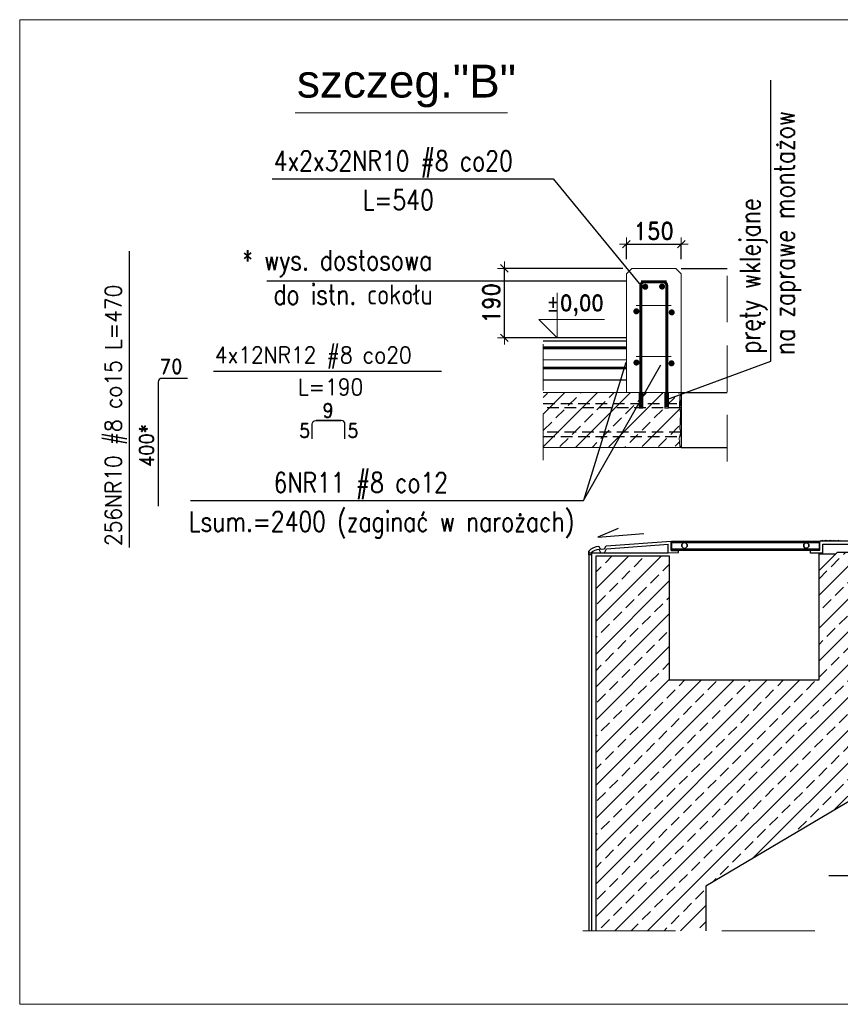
# Model space of a CAD drawing. Header units: centimetres. Extents: x -11084 to 13044, y 2736 to 15778.
# Tile 12 of 23: x 4328 to 4552, y 14913 to 15183. Entities that reach past the tile are written whole.
import ezdxf

# ---------------------------------------------------------------- set-up
doc = ezdxf.new("R2010")
doc.units = ezdxf.units.CM
for name, pattern in [('DASHED', [0.75, 0.5, -0.25]), ('HIDDEN', [9.525, 6.35, -3.175]), ('HIDDEN2', [4.7625, 3.175, -1.5875])]:
    doc.linetypes.add(name, pattern=pattern)
for name, color, linetype, lineweight in [('---Stal+widok', 2, 'Continuous', 25), ('---Stal+wym', 9, 'Continuous', 15), ('---Widok', 7, 'Continuous', 25), ('---zbrojenie', 133, 'Continuous', 25), ('_cienkie', 9, 'Continuous', 9), ('_wymiar', 3, 'Continuous', 13), ('A Detal-Izolacja żywiczna', 4, 'Continuous', 15), ('A---Posadzki', 9, 'Continuous', 9), ('K---wymiar', 13, 'Continuous', 13), ('K_opis-25', 2, 'Continuous', 13)]:
    doc.layers.add(name, color=color, linetype=linetype, lineweight=lineweight)
for name, color, linetype in [('2', 2, 'Continuous'), ('3', 3, 'Continuous'), ('A Detal-Płytki', 8, 'Continuous'), ('A Detal-Styropian', 3, 'Continuous'), ('A Detal-Sznur PE', 4, 'Continuous'), ('A- Detal-Żywica', 4, 'Continuous'), ('A---Hatch', 8, 'Continuous'), ('A---Opisy', 125, 'Continuous'), ('K-3', 3, 'Continuous'), ('K_niecki', 5, 'Continuous')]:
    doc.layers.add(name, color=color, linetype=linetype)
doc.layers.add('zzz---Unplot', color=6, linetype='Continuous', lineweight=13, plot=False)
doc.styles.add('Arial CE', font='arial.ttf')
doc.styles.add('ROMAND', font='romand.shx', dxfattribs={"width": 0.9})
doc.styles.add('WYMIARY', font='ROMANS.shx', dxfattribs={"width": 0.7})
doc.linetypes.add('BATTING', pattern='A,0.00254,-2.54,[134,LTYPESHP.SHX,S=2.54,R=0,X=-2.54,Y=0],-5.08,[134,LTYPESHP.SHX,S=2.54,R=180,X=2.54,Y=0],-2.54', length=10.16254)
doc.dimstyles.new('10', dxfattribs={"dimtxt": 24, "dimasz": 12.5, "dimexe": 5, "dimexo": 10, "dimgap": 6, "dimtad": 1, "dimdec": 0, "dimrnd": 1, "dimzin": 9, "dimdsep": 46, "dimtxsty": 'WYMIARY', "dimcen": 5, "dimdle": 10, "dimclrd": 256, "dimclre": 256, "dimclrt": 11, "dimaunit": 1, "dimazin": 0, "dimtfac": 8e-05, "dimtdec": 0, "dimtix": 1, "dimtmove": 1, "dimatfit": 3, "dimfxl": 5, "dimtolj": 1, "dimtzin": 9, "dimarcsym": 0})
doc.dimstyles.new('1do10-cm-mm', dxfattribs={"dimscale": 0.25, "dimtxt": 19, "dimasz": 0.75, "dimexe": 0, "dimexo": 10, "dimgap": 5, "dimtad": 1, "dimlfac": 10, "dimrnd": 0.5, "dimzin": 9, "dimdsep": 46, "dimtxsty": 'ROMAND', "dimblk": 'UKS', "dimcen": 15, "dimdle": 10, "dimclrd": 256, "dimclre": 256, "dimclrt": 3, "dimadec": 1, "dimazin": 0, "dimtfac": 8e-05, "dimtix": 1, "dimtmove": 2, "dimatfit": 3, "dimldrblk": 'DOTSMALL', "dimfxl": 1, "dimtolj": 1, "dimtzin": 9, "dimarcsym": 0})

# ---------------------------------------------------------------- blocks, each defined once
blk = doc.blocks.new('UKS')
at = {"color": 0}
for p, q in [((10, 0), (-10, 0)), ((0, -10), (0, 10))]:
    blk.add_line(p, q, dxfattribs=at)
at = {"color": 2}
blk.add_line((-5.5, -5.5), (5.5, 5.5), dxfattribs=at)
blk = doc.blocks.new('*D327')
at = {"layer": '---Stal+wym', "linetype": 'ByBlock', "lineweight": -2, "transparency": 16777216}
for p, q in [((4493.53, 15117.21), (4493.53, 15121.32)), ((4493.71, 15121.32), (4508.34, 15121.32)), ((4508.53, 15117.21), (4508.53, 15121.32))]:
    blk.add_line(p, q, dxfattribs=at)
at = {"layer": 'Defpoints', "color": 0, "linetype": 'ByBlock', "transparency": 16777216}
for p in [(4508.53, 15121.32), (4493.53, 15114.71), (4508.53, 15114.71)]:
    blk.add_point(p, dxfattribs=at)
at = {"layer": '---Stal+wym', "linetype": 'ByBlock', "lineweight": -2, "transparency": 16777216, "xscale": 0.1875, "yscale": 0.1875, "zscale": 0.1875, "rotation": 180}
blk.add_blockref('UKS', (4493.53, 15121.32), dxfattribs=at)
at = {"layer": '---Stal+wym', "linetype": 'ByBlock', "lineweight": -2, "transparency": 16777216, "xscale": 0.1875, "yscale": 0.1875, "zscale": 0.1875}
blk.add_blockref('UKS', (4508.53, 15121.32), dxfattribs=at)
at = {"layer": '---Stal+wym', "color": 3, "linetype": 'ByBlock', "transparency": 16777216, "insert": (4501.03, 15124.95), "char_height": 4.75, "attachment_point": 5, "style": 'ROMAND'}
blk.add_mtext('\\A1;150', dxfattribs=at)
blk = doc.blocks.new('_DotSmall')
at = {"color": 0, "const_width": 0.5}
blk.add_lwpolyline([(-0.0625, 0, 1), (0.0625, 0, 1)], format="xyb", close=True, dxfattribs=at)
blk = doc.blocks.new('*D383')
at = {"layer": '---Stal+wym', "linetype": 'ByBlock', "lineweight": -2, "transparency": 16777216}
for p, q in [((4492.53, 15114.71), (4460.16, 15114.71)), ((4460.16, 15095.9), (4460.16, 15114.53)), ((4491.03, 15095.71), (4460.16, 15095.71))]:
    blk.add_line(p, q, dxfattribs=at)
at = {"layer": 'Defpoints', "color": 0, "linetype": 'ByBlock', "transparency": 16777216}
for p in [(4460.16, 15114.71), (4495.03, 15114.71), (4493.53, 15095.71)]:
    blk.add_point(p, dxfattribs=at)
at = {"layer": '---Stal+wym', "linetype": 'ByBlock', "lineweight": -2, "transparency": 16777216, "xscale": 0.1875, "yscale": 0.1875, "zscale": 0.1875}
for p, rotation in [((4460.16, 15114.71), 90), ((4460.16, 15095.71), 270)]:
    blk.add_blockref('UKS', p, dxfattribs=dict(at, rotation=rotation))
at = {"layer": '---Stal+wym', "color": 3, "linetype": 'ByBlock', "transparency": 16777216, "insert": (4456.54, 15105.21), "char_height": 4.75, "attachment_point": 5, "rotation": 90, "style": 'ROMAND'}
blk.add_mtext('\\A1;190', dxfattribs=at)

msp = doc.modelspace()

# ---------------------------------------------------------------- hatches: boundary and pattern name
at = {"layer": 'A---Hatch'}
h = msp.add_hatch(dxfattribs=at)
h.set_pattern_fill('ANSI33', color=256, style=0)
h.set_pattern_definition([(45, (-287.5675, -199.396), (-4.490128, 4.490128), []), (45, (-283.0774, -199.396), (-4.490128, 4.490128), [3.175, -1.5875])])
h.paths.add_polyline_path([(4508.227442, 15074.869908), (4508.014141, 15075.699922), (4508.304675, 15077.701386), (4508.032944, 15079.069785), (4508.067183, 15080.713683), (4470.799577, 15080.713683), (4470.799577, 15065.713638), (4508.093396, 15066.024082), (4508.384536, 15071.913638), (4508.093396, 15072.82512), (4508.333991, 15073.93711)])
h = msp.add_hatch(dxfattribs=at)
h.set_pattern_fill('ANSI33', color=256, style=0)
h.set_pattern_definition([(45, (-45533.3864, -12100.804), (-4.49012806, 4.49012806), []), (45, (-45528.896, -12100.804), (-4.49012806, 4.49012806), [3.175, -1.5875])])
h.paths.add_polyline_path([(4585.221276, 14987.066324), (4585.221276, 15009.066242), (4571.221258, 15009.066242), (4569.221276, 15009.066288), (4569.221276, 15035.066295), (4567.221276, 15037.066295), (4551.221276, 15037.066295), (4546.221276, 15032.066295), (4546.221276, 15002.066288), (4505.221276, 15002.066288), (4505.221276, 15036.066406), (4485.221276, 15036.066405), (4485.221276, 15030.195595), (4485.221276, 15019.886295), (4485.221276, 14933.47006), (4515.221276, 14933.47006), (4515.221276, 14945.647335)])

# ---------------------------------------------------------------- linework, layer by layer
at = {"layer": '---Stal+widok', "color": 2, "linetype": 'HIDDEN2'}
for points in [[(4470.799577, 15077.713683), (4508.384536, 15077.713683), (4508.384536, 15076.513683), (4470.885504, 15076.513683)], [(4470.799577, 15068.713638), (4508.384536, 15068.713638), (4508.384536, 15069.913638), (4470.885504, 15069.913638)]]:
    msp.add_lwpolyline(points, dxfattribs=at)
at = {"layer": '---Stal+wym', "color": 2, "linetype": 'ByBlock'}
for points in [[(4493.526744, 15080.713683), (4493.526744, 15113.213886), (4495.026744, 15114.713886), (4507.026744, 15114.713886), (4508.52675, 15113.213886), (4508.526899, 15080.713683)], [(4493.526744, 15080.713683), (4493.526744, 15095.713886)], [(4508.526744, 15080.713683), (4508.526744, 15095.713886)], [(4470.799577, 15080.713683), (4508.526744, 15080.713683), (4508.526744, 15065.713638), (4470.799577, 15065.713638)], [(4508.526744, 15080.713683), (4508.166181, 15079.575446), (4508.166181, 15079.575446), (4508.032944, 15077.069785), (4508.304675, 15078.701386), (4508.014141, 15076.699922), (4508.227442, 15075.869908), (4508.333991, 15074.93711), (4508.093396, 15070.82512), (4508.093396, 15070.82512), (4508.384536, 15069.913638), (4507.965415, 15068.261472), (4507.965415, 15068.261472), (4508.093396, 15066.024082), (4508.526744, 15065.713638)]]:
    msp.add_lwpolyline(points, dxfattribs=at)
at = {"layer": '---Widok'}
for points in [[(4508.526744, 15080.713683), (4521.043456, 15080.713748)], [(4508.526744, 15080.713683), (4508.526744, 15065.713638), (4521.043456, 15065.713638)]]:
    msp.add_lwpolyline(points, dxfattribs=at)
at = {"layer": '---zbrojenie', "color": 6, "linetype": 'ByBlock'}
for points in [[(4373.4365, 15084.604217), (4366.4365, 15084.604217, 0.4142135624), (4365.4365, 15083.604217), (4365.4365, 15049.604217)], [(4407.542631, 15068.085768), (4407.542631, 15072.085768, -0.4142135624), (4408.542631, 15073.085768), (4415.432584, 15073.085768)], [(4416.542631, 15068.085768), (4416.542631, 15072.085768, 0.4142135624), (4415.542631, 15073.085768), (4408.652678, 15073.085768)]]:
    msp.add_lwpolyline(points, format="xyb", dxfattribs=at)
at = {"color": 7}
msp.add_line((4543.921276, 15036.76649), (4543.921276, 15037.56649), dxfattribs=at)
at = {"layer": '2'}
msp.add_line((4505.909501, 15040.066321), (4506.191217, 15040.066321), dxfattribs=at)
at = {"layer": '_cienkie', "linetype": 'HIDDEN', "ltscale": 2}
for points in [[(4521.043456, 15061.89093), (4521.043456, 15116.382534)], [(4470.799577, 15062.217909), (4470.799577, 15096.174346)]]:
    msp.add_lwpolyline(points, dxfattribs=at)
at = {"layer": '_cienkie', "linetype": 'ByBlock'}
msp.add_lwpolyline([(4474.557305, 15108.017208), (4474.557305, 15095.713886), (4474.557305, 15095.713886), (4469.557305, 15100.713886), (4487.527682, 15100.713886)], dxfattribs=at)
at = {"layer": '_cienkie', "linetype": 'HIDDEN', "ltscale": 4}
msp.add_lwpolyline([(4481.569901, 14933.47006), (4827.720704, 14933.47006)], dxfattribs=at)
at = {"layer": 'A Detal-Izolacja żywiczna'}
for p, q in [((4470.799577, 15087.713727), (4493.526636, 15087.713727)), ((4470.799577, 15087.213727), (4493.526636, 15087.213727))]:
    msp.add_line(p, q, dxfattribs=at)
at = {"layer": 'A Detal-Izolacja żywiczna', "linetype": 'DASHED', "ltscale": 0.01, "const_width": 0.2}
for points in [[(4470.799577, 15092.963681), (4493.526636, 15092.963681)], [(4470.799577, 15087.463727), (4493.526636, 15087.463727)]]:
    msp.add_lwpolyline(points, dxfattribs=at)
at = {"layer": 'A Detal-Izolacja żywiczna'}
for points in [[(4493.526636, 15093.213681), (4470.799577, 15093.213681)], [(4470.799577, 15092.713916), (4493.526636, 15092.713916)]]:
    msp.add_lwpolyline(points, dxfattribs=at)
at = {"layer": 'A Detal-Płytki'}
for p, q in [((4493.526744, 15095.713886), (4470.799577, 15095.713886)), ((4508.526744, 15095.713886), (4508.526821, 15095.713886)), ((4470.799577, 15087.713683), (4493.526636, 15087.713683)), ((4487.968571, 15038.736037), (4505.777276, 15040.066321)), ((4505.777276, 15037.461516), (4505.777276, 15040.066321)), ((4505.909501, 15040.066934), (4546.221276, 15040.066934)), ((4505.909501, 15037.581034), (4505.909501, 15040.066934)), ((4546.221276, 15040.081034), (4546.221276, 15037.581034)), ((4715.221276, 15040.06649), (4546.421276, 15040.06649)), ((4546.421276, 15037.56649), (4546.421276, 15040.06649)), ((4546.721041, 15040.242083, -50.106959), (4546.603751, 15040.124793, -50.106959)), ((4546.83833, 15040.124793, -50.106959), (4546.721041, 15040.242083, -50.106959)), ((4547.118874, 15040.242083, -50.106959), (4547.001584, 15040.124793, -50.106959)), ((4547.236163, 15040.124793, -50.106959), (4547.118874, 15040.242083, -50.106959)), ((4547.516707, 15040.242083, -50.106959), (4547.399417, 15040.124793, -50.106959)), ((4547.633996, 15040.124793, -50.106959), (4547.516707, 15040.242083, -50.106959)), ((4547.91454, 15040.242083, -50.106959), (4547.797251, 15040.124793, -50.106959)), ((4548.03183, 15040.124793, -50.106959), (4547.91454, 15040.242083, -50.106959)), ((4548.312373, 15040.242083, -50.106959), (4548.195084, 15040.124793, -50.106959)), ((4548.429663, 15040.124793, -50.106959), (4548.312373, 15040.242083, -50.106959)), ((4548.710206, 15040.242083, -50.106959), (4548.592917, 15040.124793, -50.106959)), ((4548.827496, 15040.124793, -50.106959), (4548.710206, 15040.242083, -50.106959)), ((4549.108039, 15040.242083, -50.106959), (4548.99075, 15040.124793, -50.106959)), ((4549.225329, 15040.124793, -50.106959), (4549.108039, 15040.242083, -50.106959)), ((4549.505873, 15040.242083, -50.106959), (4549.388583, 15040.124793, -50.106959)), ((4549.623162, 15040.124793, -50.106959), (4549.505873, 15040.242083, -50.106959)), ((4549.903706, 15040.242083, -50.106959), (4549.786416, 15040.124793, -50.106959)), ((4550.020995, 15040.124793, -50.106959), (4549.903706, 15040.242083, -50.106959)), ((4550.301539, 15040.242083, -50.106959), (4550.184249, 15040.124793, -50.106959)), ((4550.418828, 15040.124793, -50.106959), (4550.301539, 15040.242083, -50.106959)), ((4550.699372, 15040.242083, -50.106959), (4550.582083, 15040.124793, -50.106959)), ((4550.816661, 15040.124793, -50.106959), (4550.699372, 15040.242083, -50.106959)), ((4551.097205, 15040.242083, -50.106959), (4550.979916, 15040.124793, -50.106959)), ((4551.214495, 15040.124793, -50.106959), (4551.097205, 15040.242083, -50.106959)), ((4551.495038, 15040.242083, -50.106959), (4551.377749, 15040.124793, -50.106959)), ((4551.612328, 15040.124793, -50.106959), (4551.495038, 15040.242083, -50.106959)), ((4551.892871, 15040.242083, -50.106959), (4551.775582, 15040.124793, -50.106959)), ((4552.010161, 15040.124793, -50.106959), (4551.892871, 15040.242083, -50.106959)), ((4483.221276, 15036.833213), (4483.221276, 15037.344135)), ((4486.141079, 15038.452196), (4485.993, 15038.603303)), ((4486.499411, 15036.833213), (4486.04668, 15037.804812)), ((4486.389282, 15037.919531), (4486.141079, 15038.452196)), ((4486.141079, 15038.452196), (4486.141079, 15038.452196)), ((4486.608643, 15037.790113), (4486.389282, 15037.919531)), ((4487.38037, 15037.84194), (4486.608643, 15037.790113)), ((4486.608643, 15037.790113), (4486.608643, 15037.790113)), ((4487.541372, 15037.919186), (4487.38037, 15037.84194)), ((4487.539744, 15036.833213), (4488.120911, 15037.944465)), ((4487.541372, 15037.919186), (4487.968571, 15038.736037)), ((4488.120911, 15037.944465), (4504.977276, 15039.210794)), ((4504.977276, 15036.833213), (4504.977276, 15039.210794)), ((4505.777276, 15037.461516), (4507.75463, 15037.530566)), ((4546.221276, 15039.854434), (4505.909501, 15039.854434)), ((4505.909501, 15039.677634), (4546.221276, 15039.677634)), ((4505.909501, 15037.954134), (4546.221276, 15037.954134)), ((4505.909501, 15037.779734), (4546.221276, 15037.779734)), ((4505.909501, 15037.581034), (4546.221276, 15037.581034)), ((4507.77557, 15036.930932), (4507.75463, 15037.530566)), ((4509.122501, 15039.569934), (4508.716501, 15039.164034)), ((4508.716501, 15038.589934), (4508.716501, 15039.164034)), ((4508.716501, 15039.164034), (4508.716501, 15038.589934)), ((4508.716501, 15039.164034), (4508.716501, 15039.164034)), ((4508.716501, 15038.589934), (4509.122501, 15038.184034)), ((4508.716501, 15038.589934), (4508.716501, 15038.589934)), ((4509.696501, 15039.569934), (4509.122501, 15039.569934)), ((4509.122501, 15039.569934), (4509.122501, 15039.569934)), ((4509.122501, 15038.184034), (4509.696501, 15038.184034)), ((4509.122501, 15038.184034), (4509.122501, 15038.184034)), ((4509.696501, 15039.569934), (4509.696501, 15039.569934)), ((4510.102501, 15039.164034), (4509.696501, 15039.569934)), ((4509.696501, 15038.184034), (4510.102501, 15038.589934)), ((4509.696501, 15038.184034), (4509.696501, 15038.184034)), ((4510.102501, 15039.164034), (4510.102501, 15038.589934)), ((4510.102501, 15038.589934), (4510.102501, 15039.164034)), ((4510.102501, 15039.164034), (4510.102501, 15039.164034)), ((4510.102501, 15038.589934), (4510.102501, 15038.589934)), ((4542.028276, 15039.164034), (4542.434276, 15039.569934)), ((4542.028276, 15039.164034), (4542.028276, 15038.589934)), ((4542.028276, 15038.589934), (4542.028276, 15039.164034)), ((4542.028276, 15039.164034), (4542.028276, 15039.164034)), ((4542.434276, 15038.184034), (4542.028276, 15038.589934)), ((4542.028276, 15038.589934), (4542.028276, 15038.589934)), ((4542.434276, 15039.569934), (4543.008276, 15039.569934)), ((4542.434276, 15039.569934), (4542.434276, 15039.569934)), ((4543.008276, 15038.184034), (4542.434276, 15038.184034)), ((4542.434276, 15038.184034), (4542.434276, 15038.184034)), ((4543.008276, 15039.569934), (4543.414276, 15039.164034)), ((4543.008276, 15039.569934), (4543.008276, 15039.569934)), ((4543.414276, 15038.589934), (4543.008276, 15038.184034)), ((4543.414276, 15038.589934), (4543.414276, 15039.164034)), ((4543.414276, 15039.164034), (4543.414276, 15038.589934)), ((4543.414276, 15039.164034), (4543.414276, 15039.164034)), ((4543.414276, 15038.589934), (4543.414276, 15038.589934)), ((4543.921276, 15037.56649), (4546.421276, 15037.56649)), ((4543.921276, 15036.76649), (4543.921276, 15037.56649)), ((4547.221276, 15036.76649), (4547.221276, 15039.26649)), ((4483.221276, 15036.833213), (4504.977276, 15036.833213)), ((4504.977276, 15036.833213), (4507.77557, 15036.930932)), ((4547.221276, 15036.76649), (4543.921276, 15036.76649)), ((4547.221276, 15036.76649), (4543.921276, 15036.76649))]:
    msp.add_line(p, q, dxfattribs=at)
for points in [[(4508.526744, 15114.713886), (4521.043456, 15114.713886)], [(4470.799577, 15094.913886), (4493.526744, 15094.913886)], [(4483.221276, 15037.344135), (4483.221276, 14933.47006)], [(4547.221276, 15039.26649), (4715.221276, 15039.26649)], [(4484.020001, 15036.833213), (4484.020001, 14933.47006)], [(4546.221276, 15032.066295), (4546.221276, 15036.624645), (4550.779626, 15036.624645)]]:
    msp.add_lwpolyline(points, dxfattribs=at)
for radius, start, end in [(4.067444, 92.45502625, 136.40869063), (3.267444, 92.11435986, 135.41539884)]:
    msp.add_arc((4486.16723, 15034.539593), radius, start, end, dxfattribs=at)
at = {"layer": 'A Detal-Styropian', "linetype": 'BATTING', "ltscale": 0.2}
msp.add_line((4470.799577, 15084.213727), (4493.526744, 15084.213727), dxfattribs=at)
at = {"layer": 'A Detal-Sznur PE'}
for points in [[(4485.221276, 15036.066405), (4505.107937, 15036.066406)], [(4505.221276, 15036.066405), (4505.221276, 15002.066288), (4546.221276, 15002.066288), (4546.221276, 15032.066331), (4551.221276, 15037.066331), (4569.221363, 15037.066331)]]:
    msp.add_lwpolyline(points, dxfattribs=at)
at = {"layer": 'A- Detal-Żywica'}
msp.add_lwpolyline([(4484.021276, 15036.333213), (4483.221276, 15036.333213), (4483.221276, 15036.833213), (4484.020001, 15036.833213)], close=True, dxfattribs=at)
at = {"layer": 'A---Opisy'}
msp.add_lwpolyline([(4491.22488, 15043.487259), (4485.732579, 15041.175936), (4498.258873, 15042.138993)], dxfattribs=at)
at = {"layer": 'A---Posadzki'}
for p, q in [((4470.799577, 15092.713916), (4493.526636, 15092.713916)), ((4470.799577, 15092.713727), (4493.526636, 15092.713727)), ((4470.799577, 15089.713727), (4493.526636, 15089.713727))]:
    msp.add_line(p, q, dxfattribs=at)
at = {"layer": 'K---wymiar', "color": 5}
msp.add_lwpolyline([(4402.953982, 15157.29951), (4461.040677, 15157.29951)], dxfattribs=at)
at = {"layer": 'K---wymiar'}
for points in [[(4496.154896, 15104.563337), (4505.808285, 15104.563337)], [(4496.154896, 15090.551226), (4505.808285, 15090.551226)], [(4496.976066, 15080.713683), (4496.976066, 15076.481412), (4497.978205, 15076.481412), (4497.978205, 15080.713683)], [(4504.048281, 15080.713683), (4504.048281, 15076.481412), (4505.05042, 15076.481412), (4505.05042, 15080.713683)]]:
    msp.add_lwpolyline(points, dxfattribs=at)
at = {"layer": 'K-3'}
for p, q in [((4533.028125, 15089.288126), (4533.028125, 15166.228623)), ((4396.650563, 15139.167898), (4473.536299, 15139.167898)), ((4357.616815, 15038.338179), (4357.616815, 15119.443728)), ((4395.194247, 15111.253438), (4493.526744, 15111.253438)), ((4380.588964, 15086.570978), (4442.988958, 15086.570978)), ((4374.292151, 15051.148792), (4481.831483, 15051.148792))]:
    msp.add_line(p, q, dxfattribs=at)
for points in [[(4473.536299, 15139.167898), (4497.496869, 15110.03348)], [(4493.325024, 15088.930984), (4481.831483, 15051.148792), (4502.911948, 15088.323778)], [(4504.556619, 15078.858919), (4533.028125, 15089.288126)]]:
    msp.add_lwpolyline(points, dxfattribs=at)
at = {"layer": 'K-3', "const_width": 0.825}
for points in [[(4498.66812, 15109.25752, 1), (4498.66812, 15110.08252, 1)], [(4503.280059, 15109.31813, 1), (4503.280059, 15110.14313, 1)], [(4496.236955, 15102.541479, 1), (4496.236955, 15103.366479, 1)], [(4505.922535, 15102.251908, 1), (4505.922535, 15103.076908, 1)], [(4496.271118, 15088.518484, 1), (4496.271118, 15089.343484, 1)], [(4505.858041, 15088.323778, 1), (4505.858041, 15089.148778, 1)]]:
    msp.add_lwpolyline(points, format="xyb", close=True, dxfattribs=at)
at = {"layer": 'K_niecki'}
msp.add_lwpolyline([(4485.221276, 14933.47006), (4485.221276, 15019.886295), (4485.221276, 15030.195595), (4485.221276, 15036.066405), (4505.221276, 15036.066406), (4505.221276, 15002.066288), (4546.221276, 15002.066288), (4546.221276, 15032.066295), (4551.221276, 15037.066295), (4567.221276, 15037.066295), (4569.221276, 15035.066295), (4569.221276, 15009.066288), (4585.221276, 15009.066288), (4585.221276, 14987.066324), (4515.221276, 14945.647335), (4515.221276, 14933.47006)], dxfattribs=at)
at = {"layer": 'K_opis-25', "const_width": 0.8}
for points in [[(4504.496869, 15111.03348), (4498.496869, 15111.03348, 0.4142135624), (4497.496869, 15110.03348), (4497.496869, 15076.713683)], [(4497.556619, 15111.03348), (4503.556619, 15111.03348, -0.4142135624), (4504.556619, 15110.03348), (4504.556619, 15076.713683)]]:
    msp.add_lwpolyline(points, format="xyb", dxfattribs=at)
at = {"layer": 'zzz---Unplot'}
msp.add_lwpolyline([(4327.57581, 15182.757432), (5262.694753, 15182.757432), (5262.694753, 14913.31959), (4327.57581, 14913.31959)], close=True, dxfattribs=at)

# ---------------------------------------------------------------- texts
at = {"layer": '---Stal+wym', "color": 3, "linetype": 'ByBlock', "attachment_point": 5, "style": 'ROMAND'}
for s, insert, char_height in [('\\A1;%%P0,00', (4479.488452, 15104.579677), 4.375), ('\\A1;70', (4369.003207, 15087.890813), 4), ('\\A1;9', (4411.917367, 15075.83469), 4), ('\\A1;5', (4405.496699, 15070.319062), 4), ('\\A1;5', (4418.711021, 15070.319062), 4)]:
    msp.add_mtext(s, dxfattribs=dict(at, insert=insert, char_height=char_height))
at = {"layer": '---Stal+wym', "color": 3, "linetype": 'ByBlock', "insert": (4362.280205, 15066.184002), "char_height": 4, "attachment_point": 5, "rotation": 90, "style": 'ROMAND'}
msp.add_mtext('\\A1;400*', dxfattribs=at)
at = {"layer": '3', "style": 'WYMIARY'}
for s, height, width, p in [('na zaprawe montażow', 5.5, 0.8, (4539.472725, 15091.066572)), ('pręty wklejane ', 5.5, 0.8, (4530.069614, 15091.400537)), ('256NR10 #8 co15 L=470', 4.5, 0.9, (4355.415326, 15038.712249))]:
    msp.add_text(s, height=height, rotation=90, dxfattribs=dict(at, width=width)).set_placement(p)
for s, height, width, p in [('4x2x32NR10 #8 co20 ', 5.5, 0.8, (4397.024632, 15141.369387)), (' L=540', 5.5, 0.8, (4418.396835, 15130.710491)), ('* wys. dostosowa', 5.5, 0.8, (4388.372414, 15114.211949)), ('do istn. cokołu', 5.5, 0.8, (4396.972693, 15104.808839)), ('4x12NR12 #8 co20 ', 4.5, 0.9, (4380.963033, 15088.772467)), ('L=190', 4.5, 0.9, (4403.656552, 15079.976636)), ('6NR11 #8 co12 ', 5.5, 0.8, (4397.024632, 15053.35028)), (' Lsum.=2400 (zaginać w narożach)', 5.5, 0.8, (4370.809245, 15042.691385))]:
    msp.add_text(s, height=height, dxfattribs=dict(at, width=width)).set_placement(p)
at = {"layer": 'K---wymiar', "linetype": 'HIDDEN', "insert": (4433.375084, 15164.597652), "char_height": 9, "attachment_point": 5, "style": 'Arial CE'}
msp.add_mtext('\\A1;szczeg."B"', dxfattribs=at)

# ---------------------------------------------------------------- dimensions: what is measured, and where the dimension line sits
at = {"layer": '---Stal+wym', "linetype": 'ByBlock'}
dim = msp.add_linear_dim(base=(4508.526744, 15121.320091), p1=(4493.526744, 15114.713886), p2=(4508.526744, 15114.713886), dimstyle='1do10-cm-mm', dxfattribs=at)
dim.commit()
dim.dimension.update_dxf_attribs({"geometry": '*D327', "text_midpoint": (4501.026744, 15124.945091)})
dim = msp.add_linear_dim(base=(4460.160018, 15114.713886), p1=(4493.526744, 15095.713886), p2=(4495.026744, 15114.713886), angle=90, dimstyle='1do10-cm-mm', dxfattribs=at)
dim.commit()
dim.dimension.update_dxf_attribs({"geometry": '*D383', "text_midpoint": (4456.535018, 15105.213886)})

# ---------------------------------------------------------------- leaders
at = {"layer": '_wymiar', "linetype": 'ByBlock'}
msp.add_leader([(4711.64418, 15010.066242), (4657.226223, 14948.476305), (4548.85562, 14948.476305)], dimstyle='10', override={"dimasz": 5, "dimgap": 6, "dimtad": 0, "dimfxl": 0.18}, dxfattribs=at)

doc.saveas('drawing.dxf')
